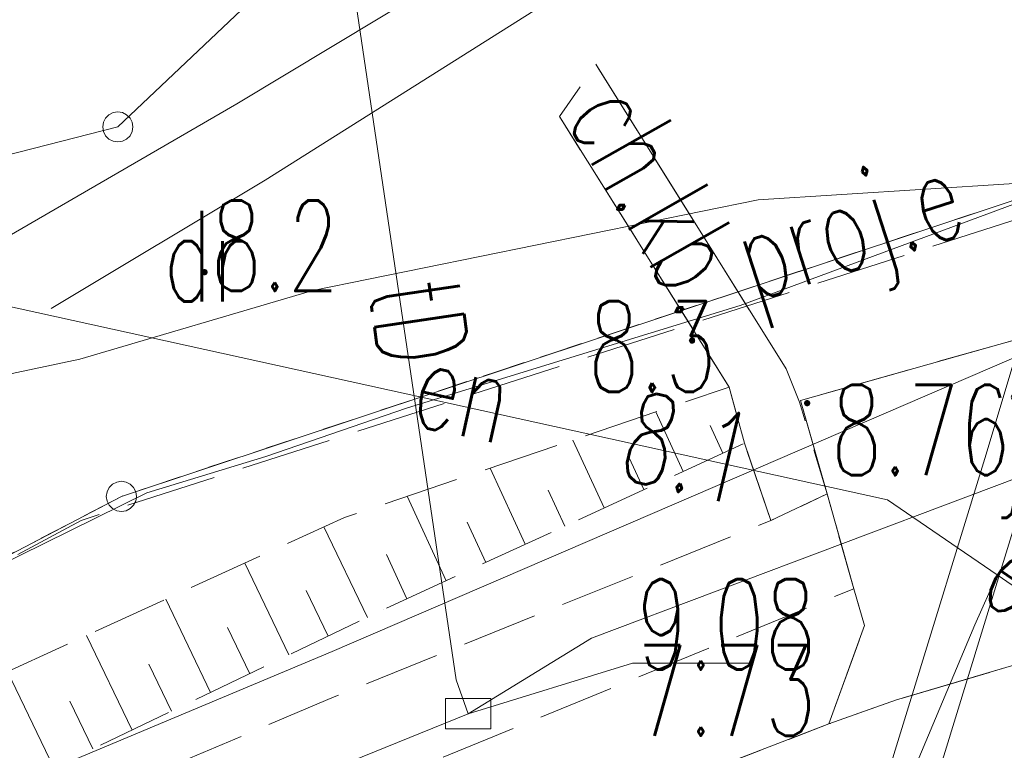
# Model space of a CAD drawing. Header units: millimetres. Extents: x -367306 to 168495, y -187323 to 82034.
# Tile 123 of 170: x -18962 to -2666, y 52220 to 64323. Entities that reach past the tile are written whole.
import ezdxf

# ---------------------------------------------------------------- set-up
doc = ezdxf.new("R2010")
doc.units = ezdxf.units.MM
doc.header["$MEASUREMENT"] = 0
for name, pattern in [('L_0_03', [1000, 500, -500]), ('L_0_05', [1750, 1250, -500]), ('L_0_06', [2000, 1500, -500])]:
    doc.linetypes.add(name, pattern=pattern)
for name, color, linetype, lineweight in [('Nowe_EGDE_Nr_pióra__8', 7, 'Continuous', 13), ('Nowe_EGDE_Nr_pióra__9', 7, 'Continuous', 13), ('Nowe_EGPG_Nr_pióra__8', 7, 'Continuous', 13), ('Nowe_EGPG_Nr_pióra__9', 7, 'Continuous', 13), ('Nowe_EGUG_Nr_pióra__8', 7, 'Continuous', 13), ('Nowe_EGUG_Nr_pióra__9', 7, 'Continuous', 13), ('Nowe_EGUG_O_Nr_pióra__8', 7, 'Continuous', 13), ('Nowe_GUPPRZ_O_Nr_pióra__8', 7, 'Continuous', 13), ('Nowe_GUPPRZ_O_Nr_pióra__9', 7, 'Continuous', 13), ('Nowe_OTKC_Nr_pióra__8', 7, 'Continuous', 13), ('Nowe_OTKC_Nr_pióra__9', 7, 'Continuous', 13), ('Nowe_OTKC_O_Nr_pióra__8', 7, 'Continuous', 13), ('Nowe_OTKJ_Nr_pióra__8', 7, 'Continuous', 13), ('Nowe_OTKJ_Nr_pióra__9', 7, 'Continuous', 13), ('Nowe_OTKJ_O_Nr_pióra__8', 7, 'Continuous', 13), ('Nowe_OTKK_Nr_pióra__8', 7, 'Continuous', 13), ('Nowe_OTKK_Nr_pióra__9', 7, 'Continuous', 13), ('Nowe_OTRK_Nr_pióra__8', 7, 'Continuous', 13), ('Nowe_OTRK_Nr_pióra__9', 7, 'Continuous', 13), ('Nowe_OTRN_Nr_pióra__7', 7, 'Continuous', 13), ('Nowe_OTRN_Nr_pióra__8', 7, 'Continuous', 13), ('Nowe_OTRN_Nr_pióra__9', 7, 'Continuous', 13), ('Nowe_OTRN_O_Nr_pióra__8', 7, 'Continuous', 13), ('Nowe_OTRS_Nr_pióra__7', 7, 'Continuous', 13), ('Nowe_OTRS_Nr_pióra__8', 7, 'Continuous', 13), ('Nowe_OTRS_Nr_pióra__9', 7, 'Continuous', 13), ('Nowe_OTRS_O_Nr_pióra__8', 7, 'Continuous', 13), ('Nowe_SUEP_Nr_pióra__8', 7, 'Continuous', 13), ('Nowe_SUEP_Nr_pióra__9', 7, 'Continuous', 13), ('Nowe_SUEP_O_Nr_pióra__8', 7, 'Continuous', 13), ('Nowe_SUKP_Nr_pióra__8', 7, 'Continuous', 13), ('Nowe_SUKP_Nr_pióra__9', 7, 'Continuous', 13), ('Nowe_SULO_Nr_pióra__8', 7, 'Continuous', 13), ('Nowe_SULO_Nr_pióra__9', 7, 'Continuous', 13), ('Nowe_SUPK_Nr_pióra__8', 7, 'Continuous', 13), ('Nowe_SUPK_Nr_pióra__9', 7, 'Continuous', 13), ('Nowe_SUTP_Nr_pióra__8', 7, 'Continuous', 13), ('Nowe_SUTP_Nr_pióra__9', 7, 'Continuous', 13), ('Nowe_SUTP_O_Nr_pióra__8', 7, 'Continuous', 13), ('Nowe_SUWP_Nr_pióra__8', 7, 'Continuous', 13), ('Nowe_SUWP_Nr_pióra__9', 7, 'Continuous', 13)]:
    doc.layers.add(name, color=color, linetype=linetype, lineweight=lineweight)
doc.styles.add('STYL_AUTOMATYCZNY_3', font='Simplex.shx')

msp = doc.modelspace()

# ---------------------------------------------------------------- hatches: boundary and pattern name
at = {"layer": 'Nowe_OTRN_Nr_pióra__7', "linetype": 'Continuous', "lineweight": 13}
for points in [[(-15949.7, 60139.6), (-15948.2, 60127.9), (-15943.7, 60117.1), (-15936.6, 60107.8), (-15927.2, 60100.6), (-15916.4, 60096.1), (-15904.7, 60094.6), (-15893.1, 60096.1), (-15882.2, 60100.6), (-15872.9, 60107.8), (-15865.8, 60117.1), (-15861.3, 60127.9), (-15859.7, 60139.6), (-15861.3, 60151.2), (-15865.8, 60162.1), (-15872.9, 60171.4), (-15882.2, 60178.6), (-15893.1, 60183.1), (-15904.7, 60184.6), (-15916.4, 60183.1), (-15927.2, 60178.6), (-15936.6, 60171.4), (-15943.7, 60162.1), (-15948.2, 60151.2)], [(-7879.6, 59009.2), (-7878, 58997.5), (-7873.5, 58986.7), (-7866.4, 58977.4), (-7857.1, 58970.2), (-7846.2, 58965.7), (-7834.6, 58964.2), (-7822.9, 58965.7), (-7812.1, 58970.2), (-7802.7, 58977.4), (-7795.6, 58986.7), (-7791.1, 58997.5), (-7789.6, 59009.2), (-7791.1, 59020.8), (-7795.6, 59031.7), (-7802.7, 59041), (-7812.1, 59048.2), (-7822.9, 59052.7), (-7834.6, 59054.2), (-7846.2, 59052.7), (-7857.1, 59048.2), (-7866.4, 59041), (-7873.5, 59031.7), (-7878, 59020.8)]]:
    msp.add_hatch(color=7, dxfattribs=at).paths.add_polyline_path(points)
at = {"layer": 'Nowe_OTRS_Nr_pióra__7', "linetype": 'Continuous', "lineweight": 13}
msp.add_hatch(color=7, dxfattribs=at).paths.add_polyline_path([(-5975.2, 57970.3), (-5973.7, 57958.6), (-5969.2, 57947.8), (-5962, 57938.4), (-5952.7, 57931.3), (-5941.9, 57926.8), (-5930.2, 57925.3), (-5918.6, 57926.8), (-5907.7, 57931.3), (-5898.4, 57938.4), (-5891.3, 57947.8), (-5886.8, 57958.6), (-5885.2, 57970.3), (-5886.8, 57981.9), (-5891.3, 57992.8), (-5898.4, 58002.1), (-5907.7, 58009.2), (-5918.6, 58013.7), (-5930.2, 58015.3), (-5941.9, 58013.7), (-5952.7, 58009.2), (-5962, 58002.1), (-5969.2, 57992.8), (-5973.7, 57981.9)])

# ---------------------------------------------------------------- linework, layer by layer
at = {"layer": 'Nowe_EGDE_Nr_pióra__8', "color": 7, "linetype": 'Continuous', "lineweight": 13}
for p, q in [((-17338.4, 62547), (-17338.3, 62547)), ((-17338.4, 62547), (-17338.3, 62547)), ((-17278.4, 56427), (-17278.3, 56427)), ((-17278.4, 56427), (-17278.3, 56427))]:
    msp.add_line(p, q, dxfattribs=at)
at = {"layer": 'Nowe_EGDE_Nr_pióra__9', "color": 7, "linetype": 'Continuous', "lineweight": 13, "flags": 128}
msp.add_lwpolyline([(-13108.4, 70487), (-22348.4, 61677), (-27338.4, 61637), (-42698.4, 47257), (-40048.4, 45327), (-22968.4, 61107), (-17338.4, 62547), (-14268.4, 65457)], close=True, dxfattribs=at)
for points in [[(-14268.4, 65457), (-17338.4, 62547)], [(-17278.4, 56427), (6471.6, 64317)], [(6471.6, 64317), (-17278.4, 56427)], [(-17338.4, 62547), (-22968.4, 61107)], [(-52428.4, 38047), (-17278.4, 56427)], [(-17278.4, 56427), (-52428.4, 38047)]]:
    msp.add_lwpolyline(points, dxfattribs=at)
at = {"layer": 'Nowe_EGPG_Nr_pióra__8', "color": 7, "linetype": 'Continuous', "lineweight": 13}
for p, q in [((-17485.3, 62749.2), (-17485.3, 62749.2)), ((-17415.6, 62784.7), (-17415.6, 62784.7)), ((-17338.4, 62797), (-17338.3, 62797)), ((-17261.1, 62784.7), (-17261.1, 62784.7)), ((-17191.4, 62749.2), (-17191.4, 62749.2)), ((-17576.1, 62624.2), (-17576.1, 62624.2)), ((-17540.6, 62693.9), (-17540.6, 62693.9)), ((-17136.1, 62693.9), (-17136.1, 62693.9)), ((-17100.6, 62624.2), (-17100.6, 62624.2)), ((-17588.4, 62547), (-17588.3, 62547)), ((-17576.1, 62469.7), (-17576.1, 62469.7)), ((-17100.6, 62469.7), (-17100.6, 62469.7)), ((-17088.4, 62547), (-17088.3, 62547)), ((-17540.6, 62400), (-17540.6, 62400)), ((-17485.3, 62344.7), (-17485.3, 62344.7)), ((-17415.6, 62309.2), (-17415.6, 62309.2)), ((-17338.4, 62297), (-17338.3, 62297)), ((-17261.1, 62309.2), (-17261.1, 62309.2)), ((-17191.4, 62344.7), (-17191.4, 62344.7)), ((-17136.1, 62400), (-17136.1, 62400)), ((-17480.6, 56573.9), (-17480.6, 56573.9)), ((-17425.3, 56629.2), (-17425.3, 56629.2)), ((-17355.6, 56664.7), (-17355.6, 56664.7)), ((-17278.4, 56677), (-17278.3, 56677)), ((-17201.1, 56664.7), (-17201.1, 56664.7)), ((-17131.4, 56629.2), (-17131.4, 56629.2)), ((-17076.1, 56573.9), (-17076.1, 56573.9)), ((-17528.4, 56427), (-17528.3, 56427)), ((-17516.1, 56504.2), (-17516.1, 56504.2)), ((-17040.6, 56504.2), (-17040.6, 56504.2)), ((-17028.4, 56427), (-17028.3, 56427)), ((-17516.1, 56349.7), (-17516.1, 56349.7)), ((-17480.6, 56280), (-17480.6, 56280)), ((-17425.3, 56224.7), (-17425.3, 56224.7)), ((-17131.4, 56224.7), (-17131.4, 56224.7)), ((-17076.1, 56280), (-17076.1, 56280)), ((-17040.6, 56349.7), (-17040.6, 56349.7)), ((-17355.6, 56189.2), (-17355.6, 56189.2)), ((-17278.4, 56177), (-17278.3, 56177)), ((-17201.1, 56189.2), (-17201.1, 56189.2))]:
    msp.add_line(p, q, dxfattribs=at)
at = {"layer": 'Nowe_EGPG_Nr_pióra__9', "color": 7, "linetype": 'Continuous', "lineweight": 13, "flags": 128}
for points in [[(-17338.4, 62797), (-17261.1, 62784.7), (-17191.4, 62749.2), (-17136.1, 62693.9), (-17100.6, 62624.2), (-17088.4, 62547), (-17100.6, 62469.7), (-17136.1, 62400), (-17191.4, 62344.7), (-17261.1, 62309.2), (-17338.4, 62297), (-17415.6, 62309.2), (-17485.3, 62344.7), (-17540.6, 62400), (-17576.1, 62469.7), (-17588.4, 62547), (-17576.1, 62624.2), (-17540.6, 62693.9), (-17485.3, 62749.2), (-17415.6, 62784.7)], [(-17278.4, 56677), (-17201.1, 56664.7), (-17131.4, 56629.2), (-17076.1, 56573.9), (-17040.6, 56504.2), (-17028.4, 56427), (-17040.6, 56349.7), (-17076.1, 56280), (-17131.4, 56224.7), (-17201.1, 56189.2), (-17278.4, 56177), (-17355.6, 56189.2), (-17425.3, 56224.7), (-17480.6, 56280), (-17516.1, 56349.7), (-17528.4, 56427), (-17516.1, 56504.2), (-17480.6, 56573.9), (-17425.3, 56629.2), (-17355.6, 56664.7)]]:
    msp.add_lwpolyline(points, close=True, dxfattribs=at)
at = {"layer": 'Nowe_EGUG_Nr_pióra__8', "color": 7, "linetype": 'Continuous', "lineweight": 13}
msp.add_line((-17278.4, 56427), (-17278.3, 56427), dxfattribs=at)
msp.add_line((-17278.4, 56427), (-17278.3, 56427), dxfattribs=at)
at = {"layer": 'Nowe_EGUG_Nr_pióra__9', "color": 7, "linetype": 'L_0_03', "lineweight": 13, "flags": 128}
msp.add_lwpolyline([(46581.5, 71966.3), (32238.7, 73735.5), (33004.3, 77483), (28801.2, 78207), (27781.6, 73637), (5621.6, 77317), (2031.6, 77177), (-8247.5, 72634.9), (-13108.4, 70487), (-22348.4, 61677), (-27338.4, 61637), (-42698.4, 47257), (-45608.4, 44517), (-47548.2, 42676.8), (-52428.4, 38047), (-17278.4, 56427), (6471.6, 64317), (30931.6, 67337), (59071.6, 65947), (59700.4, 65788.3)], close=True, dxfattribs=at)
for points in [[(6471.6, 64317), (-17278.4, 56427)], [(-17278.4, 56427), (-52428.4, 38047)]]:
    msp.add_lwpolyline(points, dxfattribs=at)
at = {"layer": 'Nowe_GUPPRZ_O_Nr_pióra__8', "color": 7, "linetype": 'Continuous', "lineweight": 13}
for p, q in [((-8821.2, 53663.2), (-8821.1, 53663.2)), ((-6861.2, 53663.2), (-6861.1, 53663.2)), ((-11538.4, 52827), (-11538.3, 52827))]:
    msp.add_line(p, q, dxfattribs=at)
at = {"layer": 'Nowe_GUPPRZ_O_Nr_pióra__9', "color": 7, "linetype": 'Continuous', "lineweight": 13, "flags": 128}
msp.add_lwpolyline([(-11538.4, 52827), (-8821.2, 53663.2), (-6861.2, 53663.2)], dxfattribs=at)
at = {"layer": 'Nowe_OTKC_Nr_pióra__8', "color": 7, "linetype": 'Continuous', "lineweight": 13}
for p, q in [((-9428.4, 63587), (-9428.3, 63587)), ((-10028.4, 62717), (-10028.3, 62717)), ((-6278.4, 58537), (-6278.3, 58537)), ((-7218.4, 58237), (-7218.3, 58237)), ((-6058.4, 57987), (-6058.3, 57987)), ((-6968.4, 57307), (-6968.3, 57307)), ((-5598.4, 56467), (-5598.3, 56467)), ((-5598.4, 56467), (-5598.3, 56467)), ((-6528.4, 56027), (-6528.3, 56027)), ((-6528.4, 56027), (-6528.3, 56027)), ((-5158.4, 54897), (-5158.3, 54897)), ((-13758.4, 53107), (-13758.3, 53107))]:
    msp.add_line(p, q, dxfattribs=at)
at = {"layer": 'Nowe_OTKC_Nr_pióra__9', "color": 7, "linetype": 'L_0_05', "lineweight": 13, "flags": 128}
for points in [[(-6058.4, 57987), (-6278.4, 58537), (-9428.4, 63587), (-10028.4, 62717), (-7218.4, 58237), (-6968.4, 57307), (-6528.4, 56027), (-5598.4, 56467)], [(-5598.4, 56467), (-6528.4, 56027), (-13758.4, 53107), (-18528.4, 51077), (-24978.4, 48047), (-34748.4, 43527), (-34068.4, 42107), (-24428.4, 46547), (-17758.4, 49657), (-13148.4, 51617), (-5158.4, 54897)]]:
    msp.add_lwpolyline(points, close=True, dxfattribs=at)
at = {"layer": 'Nowe_OTKJ_Nr_pióra__8', "color": 7, "linetype": 'Continuous', "lineweight": 13}
for p, q in [((-6038.4, 58017), (-6038.3, 58017)), ((-5598.4, 56467), (-5598.3, 56467)), ((-5158.4, 54897), (-5158.3, 54897)), ((-4978.4, 54287), (-4978.3, 54287)), ((-4448.4, 53057), (-4448.3, 53057)), ((-4448.4, 53057), (-4448.3, 53057)), ((-5568.4, 52657), (-5568.3, 52657)), ((-5568.4, 52657), (-5568.3, 52657))]:
    msp.add_line(p, q, dxfattribs=at)
at = {"layer": 'Nowe_OTKJ_Nr_pióra__9', "color": 7, "linetype": 'L_0_06', "lineweight": 13, "flags": 128}
msp.add_lwpolyline([(44431.6, 60337), (41121.6, 60287), (36481.6, 60087), (30239.1, 59701.8), (18438.5, 58384.9), (10852.6, 57045.4), (2541.6, 54977), (-1278.4, 53997), (-4448.4, 53057), (-5568.4, 52657), (-12197.4, 50105.1), (-15977.6, 48581.7), (-22649.3, 45535), (-31757.2, 41020.6), (-39308, 37027.9), (-42310.2, 35440.9), (-54669.1, 28838.8), (-59956, 26040.8)], dxfattribs=at)
msp.add_lwpolyline([(2541.6, 54977), (971.6, 55927), (311.6, 58127), (-158.4, 59677), (-6038.4, 58017), (-5598.4, 56467), (-5158.4, 54897), (-4978.4, 54287), (-5568.4, 52657), (-4448.4, 53057), (-1278.4, 53997)], close=True, dxfattribs=at)
at = {"layer": 'Nowe_OTKK_Nr_pióra__8', "color": 7, "linetype": 'Continuous', "lineweight": 13}
for p, q in [((-9428.4, 63587), (-9428.3, 63587)), ((-10028.4, 62717), (-10028.3, 62717)), ((-6278.4, 58537), (-6278.3, 58537)), ((-7218.4, 58237), (-7218.3, 58237)), ((-6038.4, 58017), (-6038.3, 58017)), ((-6058.4, 57987), (-6058.3, 57987)), ((-6968.4, 57307), (-6968.3, 57307)), ((-5598.4, 56467), (-5598.3, 56467)), ((-6528.4, 56027), (-6528.3, 56027)), ((-5158.4, 54897), (-5158.3, 54897)), ((-4978.4, 54287), (-4978.3, 54287)), ((-4448.4, 53057), (-4448.3, 53057)), ((-5568.4, 52657), (-5568.3, 52657)), ((-5568.4, 52657), (-5568.3, 52657))]:
    msp.add_line(p, q, dxfattribs=at)
at = {"layer": 'Nowe_OTKK_Nr_pióra__9', "color": 7, "linetype": 'Continuous', "lineweight": 13, "flags": 128}
for points in [[(-6058.4, 57987), (-6278.4, 58537), (-9428.4, 63587)], [(-6528.4, 56027), (-6968.4, 57307), (-7218.4, 58237), (-10028.4, 62717)], [(-5568.4, 52657), (-4978.4, 54287), (-5158.4, 54897), (-5598.4, 56467), (-6038.4, 58017), (-158.4, 59677), (311.6, 58127), (971.6, 55927), (2541.6, 54977)], [(-54669.1, 28838.8), (-42310.2, 35440.9), (-39308, 37027.9), (-31757.2, 41020.6), (-22649.3, 45535), (-15977.6, 48581.7), (-12197.4, 50105.1), (-5568.4, 52657), (-4448.4, 53057), (-1278.4, 53997), (2541.6, 54977), (10783.8, 57027.3)]]:
    msp.add_lwpolyline(points, dxfattribs=at)
at = {"layer": 'Nowe_OTRK_Nr_pióra__8', "color": 7, "linetype": 'Continuous', "lineweight": 13}
for p, q in [((-7218.4, 58237), (-7218.3, 58237)), ((-8433.7, 57824.9), (-8433.7, 57824.9)), ((-7537, 57599.7), (-7536.9, 57599.7)), ((-9804.9, 57359.9), (-9804.9, 57359.9)), ((-6968.4, 57307), (-6968.3, 57307)), ((-8876.2, 57065.5), (-8876.1, 57065.5)), ((-7325.7, 57142.1), (-7325.7, 57142.1)), ((-11176.1, 56895), (-11176, 56895)), ((-7979.4, 56840.4), (-7979.3, 56840.4)), ((-12547.2, 56430), (-12547.2, 56430)), ((-10215.4, 56531.4), (-10215.3, 56531.4)), ((-8633, 56538.7), (-8633, 56538.7)), ((-9286.6, 56237), (-9286.6, 56237)), ((-13588.4, 56077), (-13588.3, 56077)), ((-13925.9, 55922.4), (-13925.8, 55922.4)), ((-11554.6, 55997.2), (-11554.5, 55997.2)), ((-9940.3, 55935.3), (-9940.2, 55935.3)), ((-10593.9, 55633.7), (-10593.9, 55633.7)), ((-12893.8, 55463.1), (-12893.8, 55463.1)), ((-15235.1, 55322.8), (-15235.1, 55322.8)), ((-11247.5, 55332), (-11247.5, 55332)), ((-11901.2, 55030.3), (-11901.1, 55030.3)), ((-14218.1, 54867.2), (-14218.1, 54867.2)), ((-16544.4, 54723.3), (-16544.3, 54723.3)), ((-12554.8, 54728.6), (-12554.8, 54728.6)), ((-12948.4, 54547), (-12948.3, 54547)), ((-13206.6, 54423.1), (-13206.6, 54423.1)), ((-17853.6, 54123.7), (-17853.6, 54123.7)), ((-15521.8, 54256), (-15521.8, 54256)), ((-13855.7, 54111.7), (-13855.7, 54111.7)), ((-14504.8, 53800.4), (-14504.8, 53800.4)), ((-16825.5, 53644.9), (-16825.5, 53644.9)), ((-15153.9, 53489), (-15153.8, 53489)), ((-15803, 53177.7), (-15802.9, 53177.7)), ((-18129.2, 53033.7), (-18129.2, 53033.7)), ((-16452.1, 52866.3), (-16452, 52866.3)), ((-17101.1, 52555), (-17101.1, 52555)), ((-17750.2, 52243.6), (-17750.2, 52243.6))]:
    msp.add_line(p, q, dxfattribs=at)
at = {"layer": 'Nowe_OTRK_Nr_pióra__9', "color": 7, "linetype": 'L_0_05', "lineweight": 13, "flags": 128}
msp.add_lwpolyline([(-34748.4, 43527), (-25248.4, 48707), (-19348.4, 51477), (-12948.4, 54547), (-6968.4, 57307), (-7218.4, 58237), (-13588.4, 56077), (-20248.4, 53027), (-25948.4, 50127), (-34238.4, 44847)], close=True, dxfattribs=at)
at = {"layer": 'Nowe_OTRK_Nr_pióra__9', "color": 7, "linetype": 'Continuous', "lineweight": 13, "flags": 128}
for points in [[(-7979.4, 56840.4), (-8433.7, 57824.9)], [(-7325.7, 57142.1), (-7537, 57599.7)], [(-9286.6, 56237), (-9804.9, 57359.9)], [(-8633, 56538.7), (-8876.2, 57065.5)], [(-10593.9, 55633.7), (-11176.1, 56895)], [(-11901.2, 55030.3), (-12547.2, 56430)], [(-9940.3, 55935.3), (-10215.4, 56531.4)], [(-13206.6, 54423.1), (-13925.9, 55922.4)], [(-11247.5, 55332), (-11554.6, 55997.2)], [(-12554.8, 54728.6), (-12893.8, 55463.1)], [(-14504.8, 53800.4), (-15235.1, 55322.8)], [(-13855.7, 54111.7), (-14218.1, 54867.2)], [(-15803, 53177.7), (-16544.4, 54723.3)], [(-17101.1, 52555), (-17853.6, 54123.7)], [(-15153.9, 53489), (-15521.8, 54256)], [(-16452.1, 52866.3), (-16825.5, 53644.9)], [(-18399.3, 51932.2), (-19162.9, 53524.1)], [(-17750.2, 52243.6), (-18129.2, 53033.7)]]:
    msp.add_lwpolyline(points, dxfattribs=at)
at = {"layer": 'Nowe_OTRN_Nr_pióra__8', "color": 7, "linetype": 'Continuous', "lineweight": 13}
for p, q in [((-15949.7, 60139.6), (-15949.7, 60139.6)), ((-15948.2, 60151.2), (-15948.2, 60151.2)), ((-15943.7, 60162.1), (-15943.7, 60162.1)), ((-15936.6, 60171.4), (-15936.5, 60171.4)), ((-15927.2, 60178.6), (-15927.2, 60178.6)), ((-15916.4, 60183.1), (-15916.3, 60183.1)), ((-15904.7, 60184.6), (-15904.7, 60184.6)), ((-15893.1, 60183.1), (-15893, 60183.1)), ((-15882.2, 60178.6), (-15882.2, 60178.6)), ((-15872.9, 60171.4), (-15872.9, 60171.4)), ((-15865.8, 60162.1), (-15865.7, 60162.1)), ((-15861.3, 60151.2), (-15861.2, 60151.2)), ((-15859.7, 60139.6), (-15859.7, 60139.6)), ((-15948.2, 60127.9), (-15948.2, 60127.9)), ((-15943.7, 60117.1), (-15943.7, 60117.1)), ((-15936.6, 60107.8), (-15936.5, 60107.8)), ((-15927.2, 60100.6), (-15927.2, 60100.6)), ((-15916.4, 60096.1), (-15916.3, 60096.1)), ((-15904.7, 60094.6), (-15904.7, 60094.6)), ((-15893.1, 60096.1), (-15893, 60096.1)), ((-15882.2, 60100.6), (-15882.2, 60100.6)), ((-15872.9, 60107.8), (-15872.9, 60107.8)), ((-15865.8, 60117.1), (-15865.7, 60117.1)), ((-15861.3, 60127.9), (-15861.2, 60127.9)), ((-7879.6, 59009.2), (-7879.5, 59009.2)), ((-7878, 59020.8), (-7878, 59020.8)), ((-7878, 58997.5), (-7878, 58997.5)), ((-7873.5, 59031.7), (-7873.5, 59031.7)), ((-7866.4, 59041), (-7866.3, 59041)), ((-7857.1, 59048.2), (-7857, 59048.2)), ((-7846.2, 59052.7), (-7846.2, 59052.7)), ((-7834.6, 59054.2), (-7834.5, 59054.2)), ((-7822.9, 59052.7), (-7822.9, 59052.7)), ((-7812.1, 59048.2), (-7812, 59048.2)), ((-7802.7, 59041), (-7802.7, 59041)), ((-7795.6, 59031.7), (-7795.5, 59031.7)), ((-7791.1, 59020.8), (-7791, 59020.8)), ((-7791.1, 58997.5), (-7791, 58997.5)), ((-7789.6, 59009.2), (-7789.5, 59009.2)), ((-7873.5, 58986.7), (-7873.5, 58986.7)), ((-7866.4, 58977.4), (-7866.3, 58977.4)), ((-7857.1, 58970.2), (-7857, 58970.2)), ((-7846.2, 58965.7), (-7846.2, 58965.7)), ((-7834.6, 58964.2), (-7834.5, 58964.2)), ((-7822.9, 58965.7), (-7822.9, 58965.7)), ((-7812.1, 58970.2), (-7812, 58970.2)), ((-7802.7, 58977.4), (-7802.7, 58977.4)), ((-7795.6, 58986.7), (-7795.5, 58986.7))]:
    msp.add_line(p, q, dxfattribs=at)
at = {"layer": 'Nowe_OTRN_Nr_pióra__9', "color": 7, "linetype": 'Continuous', "lineweight": 13, "flags": 128}
for points in [[(-15949.7, 60139.6), (-15948.2, 60127.9), (-15943.7, 60117.1), (-15936.6, 60107.8), (-15927.2, 60100.6), (-15916.4, 60096.1), (-15904.7, 60094.6), (-15893.1, 60096.1), (-15882.2, 60100.6), (-15872.9, 60107.8), (-15865.8, 60117.1), (-15861.3, 60127.9), (-15859.7, 60139.6), (-15861.3, 60151.2), (-15865.8, 60162.1), (-15872.9, 60171.4), (-15882.2, 60178.6), (-15893.1, 60183.1), (-15904.7, 60184.6), (-15916.4, 60183.1), (-15927.2, 60178.6), (-15936.6, 60171.4), (-15943.7, 60162.1), (-15948.2, 60151.2)], [(-7879.6, 59009.2), (-7878, 58997.5), (-7873.5, 58986.7), (-7866.4, 58977.4), (-7857.1, 58970.2), (-7846.2, 58965.7), (-7834.6, 58964.2), (-7822.9, 58965.7), (-7812.1, 58970.2), (-7802.7, 58977.4), (-7795.6, 58986.7), (-7791.1, 58997.5), (-7789.6, 59009.2), (-7791.1, 59020.8), (-7795.6, 59031.7), (-7802.7, 59041), (-7812.1, 59048.2), (-7822.9, 59052.7), (-7834.6, 59054.2), (-7846.2, 59052.7), (-7857.1, 59048.2), (-7866.4, 59041), (-7873.5, 59031.7), (-7878, 59020.8)]]:
    msp.add_lwpolyline(points, close=True, dxfattribs=at)
at = {"layer": 'Nowe_OTRS_Nr_pióra__8', "color": 7, "linetype": 'Continuous', "lineweight": 13}
for p, q in [((-5941.9, 58013.7), (-5941.8, 58013.7)), ((-5930.2, 58015.3), (-5930.2, 58015.3)), ((-5918.6, 58013.7), (-5918.5, 58013.7)), ((-5975.2, 57970.3), (-5975.2, 57970.3)), ((-5973.7, 57981.9), (-5973.6, 57981.9)), ((-5973.7, 57958.6), (-5973.6, 57958.6)), ((-5969.2, 57992.8), (-5969.1, 57992.8)), ((-5969.2, 57947.8), (-5969.1, 57947.8)), ((-5962, 58002.1), (-5962, 58002.1)), ((-5962, 57938.4), (-5962, 57938.4)), ((-5952.7, 58009.2), (-5952.7, 58009.2)), ((-5952.7, 57931.3), (-5952.7, 57931.3)), ((-5941.9, 57926.8), (-5941.8, 57926.8)), ((-5930.2, 57925.3), (-5930.2, 57925.3)), ((-5918.6, 57926.8), (-5918.5, 57926.8)), ((-5907.7, 58009.2), (-5907.7, 58009.2)), ((-5907.7, 57931.3), (-5907.7, 57931.3)), ((-5898.4, 58002.1), (-5898.4, 58002.1)), ((-5898.4, 57938.4), (-5898.4, 57938.4)), ((-5891.3, 57992.8), (-5891.2, 57992.8)), ((-5891.3, 57947.8), (-5891.2, 57947.8)), ((-5886.8, 57981.9), (-5886.7, 57981.9)), ((-5886.8, 57958.6), (-5886.7, 57958.6)), ((-5885.2, 57970.3), (-5885.2, 57970.3))]:
    msp.add_line(p, q, dxfattribs=at)
at = {"layer": 'Nowe_OTRS_Nr_pióra__9', "color": 7, "linetype": 'Continuous', "lineweight": 13, "flags": 128}
msp.add_lwpolyline([(-5975.2, 57970.3), (-5973.7, 57958.6), (-5969.2, 57947.8), (-5962, 57938.4), (-5952.7, 57931.3), (-5941.9, 57926.8), (-5930.2, 57925.3), (-5918.6, 57926.8), (-5907.7, 57931.3), (-5898.4, 57938.4), (-5891.3, 57947.8), (-5886.8, 57958.6), (-5885.2, 57970.3), (-5886.8, 57981.9), (-5891.3, 57992.8), (-5898.4, 58002.1), (-5907.7, 58009.2), (-5918.6, 58013.7), (-5930.2, 58015.3), (-5941.9, 58013.7), (-5952.7, 58009.2), (-5962, 58002.1), (-5969.2, 57992.8), (-5973.7, 57981.9)], close=True, dxfattribs=at)
at = {"layer": 'Nowe_SUEP_Nr_pióra__8', "color": 7, "linetype": 'Continuous', "lineweight": 13}
for p, q in [((-14898.4, 61667), (-14898.3, 61667)), ((-14898.4, 61667), (-14898.3, 61667)), ((-18438.4, 59537), (-18438.3, 59537)), ((-18438.4, 59537), (-18438.3, 59537)), ((-7038.4, 59587), (-7038.3, 59587)), ((-7038.4, 59587), (-7038.3, 59587)), ((-10758.4, 58447), (-10758.3, 58447)), ((-10758.4, 58447), (-10758.3, 58447)), ((-12558.4, 57887), (-12558.3, 57887)), ((-12558.4, 57887), (-12558.3, 57887)), ((-14888.4, 57087), (-14888.3, 57087)), ((-14888.4, 57087), (-14888.3, 57087)), ((-16858.4, 56487), (-16858.3, 56487)), ((-16858.4, 56487), (-16858.3, 56487)), ((-4598.4, 56367), (-4598.3, 56367)), ((-4598.4, 56367), (-4598.3, 56367)), ((-17946.2, 56029.3), (-17946.2, 56029.3)), ((-17946.2, 56029.3), (-17946.2, 56029.3)), ((-2784.5, 55125.9), (-2784.4, 55125.9)), ((-2784.5, 55125.9), (-2784.4, 55125.9)), ((-2784.5, 55125.9), (-2784.4, 55125.9)), ((-2784.5, 55125.9), (-2784.4, 55125.9)), ((-2784.5, 55125.9), (-2784.4, 55125.9)), ((-2784.5, 55125.9), (-2784.4, 55125.9)), ((-3151.5, 54297.2), (-3151.4, 54297.2)), ((-3151.5, 54297.2), (-3151.4, 54297.2))]:
    msp.add_line(p, q, dxfattribs=at)
at = {"layer": 'Nowe_SUEP_Nr_pióra__9', "color": 7, "linetype": 'Continuous', "lineweight": 13, "flags": 128}
for points in [[(37848.3, 76079.1), (26821.6, 73637), (21961.6, 72677), (8861.6, 71037), (-2918.4, 69227), (-14898.4, 61667), (-18438.4, 59537)], [(37848.3, 76079.1), (26821.6, 73637), (21961.6, 72677), (8861.6, 71037), (-2918.4, 69227), (-14898.4, 61667), (-18438.4, 59537)], [(8951.6, 64257), (3801.6, 63087), (-1318.4, 61707), (-7038.4, 59587), (-10758.4, 58447), (-12558.4, 57887), (-14888.4, 57087), (-16858.4, 56487), (-20238.4, 54817), (-24258.4, 52727), (-29648.4, 49917), (-34568.4, 47317), (-39598.4, 44227), (-40588.4, 43287), (-42738.4, 39897), (-43928.4, 39197), (-47728.4, 37757), (-50828.4, 36297), (-53198.4, 35457), (-57298.4, 33557), (-60644.2, 32268.6)], [(8951.6, 64257), (3801.6, 63087), (-1318.4, 61707), (-7038.4, 59587), (-10758.4, 58447), (-12558.4, 57887), (-14888.4, 57087), (-16858.4, 56487), (-20238.4, 54817), (-24258.4, 52727), (-29648.4, 49917), (-34568.4, 47317), (-39598.4, 44227), (-40588.4, 43287), (-42738.4, 39897), (-43928.4, 39197), (-47728.4, 37757), (-50828.4, 36297), (-53198.4, 35457), (-57298.4, 33557), (-60644.2, 32268.6)], [(-19278.4, 59607), (-4598.4, 56367), (-2784.5, 55125.9)], [(-19278.4, 59607), (-4598.4, 56367), (-2784.5, 55125.9)], [(-7915.2, 42783.2), (-6539.3, 46226.7), (-3151.5, 54297.2), (-2784.5, 55125.9)], [(-7915.2, 42783.2), (-6539.3, 46226.7), (-3151.5, 54297.2), (-2784.5, 55125.9)], [(-2784.5, 55125.9), (-2128.4, 54677)], [(-2784.5, 55125.9), (-2128.4, 54677)]]:
    msp.add_lwpolyline(points, dxfattribs=at)
at = {"layer": 'Nowe_SUEP_Nr_pióra__9', "color": 7, "linetype": 'L_0_06', "lineweight": 13, "flags": 128}
msp.add_lwpolyline([(54812, 68090.4), (43449, 66648.1), (30540.5, 67113.6), (6769, 63990.8), (-17946.2, 56029.3), (-40659.6, 43782.7)], dxfattribs=at)
msp.add_lwpolyline([(54812, 68090.4), (43449, 66648.1), (30540.5, 67113.6), (6769, 63990.8), (-17946.2, 56029.3), (-40659.6, 43782.7)], dxfattribs=at)
at = {"layer": 'Nowe_SUKP_Nr_pióra__8', "color": 7, "linetype": 'Continuous', "lineweight": 13}
for p, q in [((-6738.4, 61337), (-6738.3, 61337)), ((-14108.4, 59837), (-14108.3, 59837)), ((-17968.4, 58697), (-17968.3, 58697)), ((-2991.1, 57053.2), (-2991.1, 57053.2)), ((-13788.4, 53857), (-13788.3, 53857))]:
    msp.add_line(p, q, dxfattribs=at)
at = {"layer": 'Nowe_SUKP_Nr_pióra__9', "color": 7, "linetype": 'Continuous', "lineweight": 13, "flags": 128}
for points in [[(2850.7, 76358.9), (2049.5, 73855.4), (-2991.1, 57053.2), (-8130.8, 40314.4)], [(3612.6, 76115.1), (2813.7, 73618.5), (-2225.6, 56820.8), (-7366, 40079.6)], [(-25268.4, 48727), (-22568.4, 50177), (-13788.4, 53857), (-2548.4, 58707), (11001.6, 64347), (26801.6, 70827), (38463.4, 75789.4)], [(59038.1, 66100.2), (51051.6, 65587), (43061.6, 65527), (31331.6, 64697), (17361.6, 63017), (9521.6, 62257), (2951.6, 61957), (-6738.4, 61337), (-14108.4, 59837), (-17968.4, 58697), (-21858.4, 57877), (-25188.4, 57477), (-25998.4, 58207), (-29658.4, 61347)]]:
    msp.add_lwpolyline(points, dxfattribs=at)
at = {"layer": 'Nowe_SULO_Nr_pióra__8', "color": 7, "linetype": 'Continuous', "lineweight": 13}
for p, q in [((-7038.4, 59587), (-7038.3, 59587)), ((-10758.4, 58447), (-10758.3, 58447)), ((-10758.4, 58447), (-10758.3, 58447)), ((-12558.4, 57887), (-12558.3, 57887)), ((-14888.4, 57087), (-14888.3, 57087))]:
    msp.add_line(p, q, dxfattribs=at)
at = {"layer": 'Nowe_SULO_Nr_pióra__9', "color": 7, "linetype": 'Continuous', "lineweight": 13, "flags": 128}
for points in [[(-10758.4, 58447), (-7038.4, 59587)], [(-10758.4, 58447), (-12558.4, 57887), (-14888.4, 57087)]]:
    msp.add_lwpolyline(points, dxfattribs=at)
at = {"layer": 'Nowe_SUPK_Nr_pióra__8', "color": 7, "linetype": 'Continuous', "lineweight": 13}
for p, q in [((-11913.4, 53077), (-11913.3, 53077)), ((-11163.4, 53077), (-11163.3, 53077)), ((-11913.4, 52577), (-11913.3, 52577)), ((-11163.4, 52577), (-11163.3, 52577))]:
    msp.add_line(p, q, dxfattribs=at)
at = {"layer": 'Nowe_SUPK_Nr_pióra__9', "color": 7, "linetype": 'Continuous', "lineweight": 13, "flags": 128}
msp.add_lwpolyline([(-11163.4, 52577), (-11913.4, 52577), (-11913.4, 53077), (-11163.4, 53077)], close=True, dxfattribs=at)
at = {"layer": 'Nowe_SUTP_Nr_pióra__8', "color": 7, "linetype": 'Continuous', "lineweight": 13}
for p, q in [((-9498.4, 54077), (-9498.3, 54077)), ((-11738.4, 53387), (-11738.3, 53387)), ((-11538.4, 52827), (-11538.3, 52827)), ((-11538.4, 52827), (-11538.3, 52827)), ((-11538.4, 52827), (-11538.3, 52827))]:
    msp.add_line(p, q, dxfattribs=at)
at = {"layer": 'Nowe_SUTP_Nr_pióra__9', "color": 7, "linetype": 'Continuous', "lineweight": 13, "flags": 128}
for points in [[(-15468.4, 68237), (-13548.4, 65617), (-11738.4, 53387), (-11538.4, 52827)], [(-11538.4, 52827), (-9498.4, 54077), (901.6, 57997), (8901.6, 60157), (16411.6, 63107), (21881.6, 63817), (29541.6, 63957), (38211.6, 63277), (43561.6, 62427), (48701.6, 62357), (56661.6, 61257), (66491.6, 59747)], [(-60572.8, 31622.9), (-56288.4, 33497), (-37658.4, 41657), (-31768.4, 43967), (-22478.4, 48387), (-11538.4, 52827)]]:
    msp.add_lwpolyline(points, dxfattribs=at)
at = {"layer": 'Nowe_SUWP_Nr_pióra__8', "color": 7, "linetype": 'Continuous', "lineweight": 13}
msp.add_line((-15368.4, 62927), (-15368.3, 62927), dxfattribs=at)
at = {"layer": 'Nowe_SUWP_Nr_pióra__9', "color": 7, "linetype": 'Continuous', "lineweight": 13, "flags": 128}
msp.add_lwpolyline([(-60151.4, 27809.3), (-57708.4, 29597), (-48368.4, 36147), (-43108.4, 39607), (-36598.4, 46147), (-31538.4, 51377), (-26808.4, 55867), (-23908.4, 57977), (-15368.4, 62927), (-8238.4, 67227), (19231.6, 70267), (24031.6, 69657), (42671.6, 67287), (44151.6, 65527)], dxfattribs=at)

# ---------------------------------------------------------------- texts
at = {"layer": 'Nowe_EGUG_O_Nr_pióra__8', "color": 7, "linetype": 'Continuous', "lineweight": 13, "insert": (-16581.9, 59654.2), "char_height": 1500, "attachment_point": 7, "style": 'STYL_AUTOMATYCZNY_3'}
msp.add_mtext('\\A1;{\\W0.660000x;\\pql;\\FSimplex.shx;dr}', dxfattribs=at)
at = {"layer": 'Nowe_GUPPRZ_O_Nr_pióra__8', "color": 7, "linetype": 'Continuous', "lineweight": 13, "insert": (-9094.5, 56740), "char_height": 1500, "attachment_point": 7, "rotation": 346.9, "style": 'STYL_AUTOMATYCZNY_3'}
msp.add_mtext('\\A1;{\\W0.660000x;\\pql;\\FSimplex.shx;8.1}', dxfattribs=at)
at = {"layer": 'Nowe_GUPPRZ_O_Nr_pióra__8', "color": 7, "linetype": 'Continuous', "lineweight": 13, "char_height": 1500, "attachment_point": 7, "style": 'STYL_AUTOMATYCZNY_3'}
for s, insert in [('\\A1;{\\W0.660000x;\\pql;\\FSimplex.shx;9.08}', (-8750.4, 53558)), ('\\A1;{\\W0.660000x;\\pql;\\FSimplex.shx;7.73}', (-8750.4, 52463))]:
    msp.add_mtext(s, dxfattribs=dict(at, insert=insert))
at = {"layer": 'Nowe_OTKC_O_Nr_pióra__8', "color": 7, "linetype": 'Continuous', "lineweight": 13, "insert": (-9953.3, 62728), "char_height": 1500, "attachment_point": 7, "rotation": 299.7, "style": 'STYL_AUTOMATYCZNY_3'}
msp.add_mtext('\\A1;{\\W0.660000x;\\pql;\\FSimplex.shx;ch.kb.}', dxfattribs=at)
at = {"layer": 'Nowe_OTKJ_O_Nr_pióra__8', "color": 7, "linetype": 'Continuous', "lineweight": 13, "insert": (-2752.6, 56069.7), "char_height": 1500, "attachment_point": 7, "style": 'STYL_AUTOMATYCZNY_3'}
msp.add_mtext('\\A1;{\\W0.660000x;\\pql;\\FSimplex.shx;j.kb.}', dxfattribs=at)
at = {"layer": 'Nowe_OTRN_O_Nr_pióra__8', "color": 7, "linetype": 'Continuous', "lineweight": 13, "char_height": 1500, "attachment_point": 7, "style": 'STYL_AUTOMATYCZNY_3'}
for s, insert in [('\\A1;{\\W0.660000x;\\pql;\\FSimplex.shx;8.2}', (-15801.3, 59829.2)), ('\\A1;{\\W0.660000x;\\pql;\\FSimplex.shx;8.3}', (-9553.3, 58157.9))]:
    msp.add_mtext(s, dxfattribs=dict(at, insert=insert))
at = {"layer": 'Nowe_OTRS_O_Nr_pióra__8', "color": 7, "linetype": 'Continuous', "lineweight": 13, "insert": (-5535, 56775.8), "char_height": 1500, "attachment_point": 7, "style": 'STYL_AUTOMATYCZNY_3'}
msp.add_mtext('\\A1;{\\W0.660000x;\\pql;\\FSimplex.shx;8.76}', dxfattribs=at)
at = {"layer": 'Nowe_SUEP_O_Nr_pióra__8', "color": 7, "linetype": 'Continuous', "lineweight": 13, "char_height": 1500, "attachment_point": 7, "style": 'STYL_AUTOMATYCZNY_3'}
for s, insert, rotation in [('\\A1;{\\W0.660000x;\\pql;\\FSimplex.shx;proj.e}', (-6664.1, 59166.5), 17.9), ('\\A1;{\\W0.660000x;\\pql;\\FSimplex.shx;en}', (-12541.7, 57625.1), 347.6), ('\\A1;{\\W0.660000x;\\pql;\\FSimplex.shx;en}', (-3152.3, 54791.7), 325.6)]:
    msp.add_mtext(s, dxfattribs=dict(at, insert=insert, rotation=rotation))
at = {"layer": 'Nowe_SUTP_O_Nr_pióra__8', "color": 7, "linetype": 'Continuous', "lineweight": 13, "insert": (-13191.5, 59903.1), "char_height": 1500, "attachment_point": 7, "rotation": 278.4, "style": 'STYL_AUTOMATYCZNY_3'}
msp.add_mtext('\\A1;{\\W0.660000x;\\pql;\\FSimplex.shx;tD}', dxfattribs=at)

doc.saveas('drawing.dxf')
